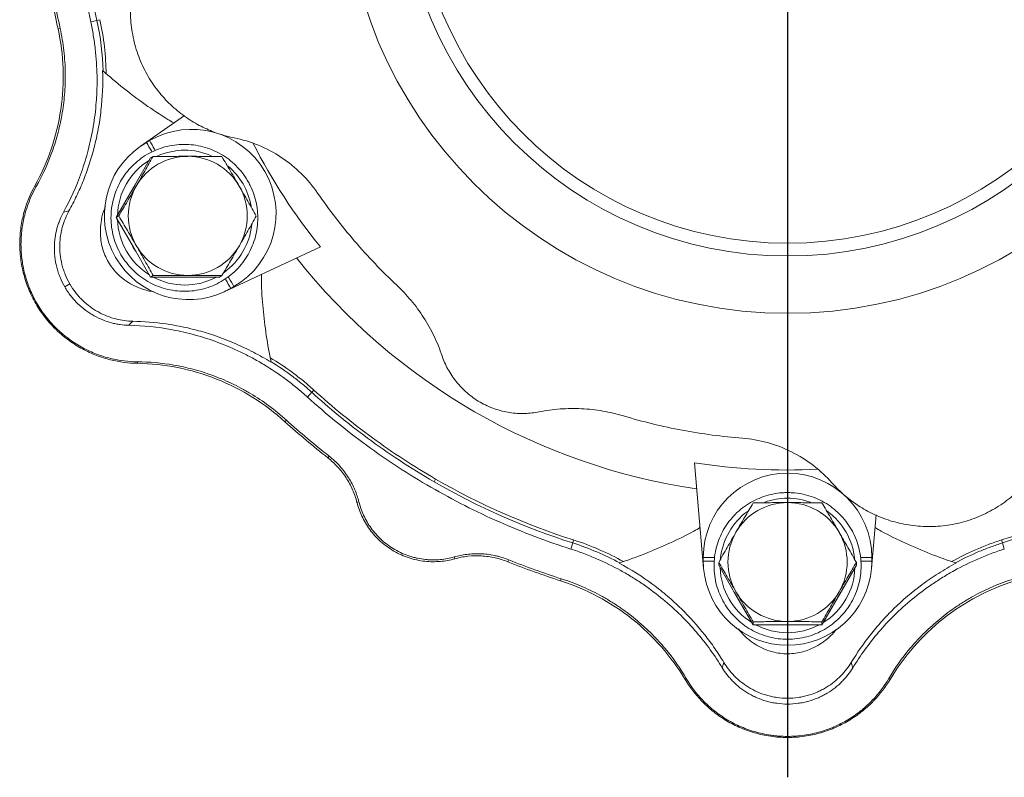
# Model space of a CAD drawing. Header units: millimetres. Extents: x -17 to 832, y -174 to 742.
# Tile 8 of 11: x 436 to 684, y 289 to 480. Entities that reach past the tile are written whole.
import ezdxf

# ---------------------------------------------------------------- set-up
doc = ezdxf.new("R2010")
doc.units = ezdxf.units.MM
doc.layers.add('FORMAT', color=7, linetype='Continuous')

# ---------------------------------------------------------------- blocks, each defined once
blk = doc.blocks.new('SW_CENTERMARKSYMBOL_0')
at = {"layer": 'FORMAT', "color": 0}
blk.add_line((0, -5), (0, -228.42), dxfattribs=at)

msp = doc.modelspace()

# ---------------------------------------------------------------- linework, layer by layer
at = {"color": 8, "linetype": 'Continuous', "lineweight": 0}
for p, q in [((453.67, 479.55), (455.23, 479.9)), ((456, 480.06), (455.23, 479.9)), ((445.46, 477.76), (445.99, 477.88)), ((439.63, 438.26), (439.96, 438.08)), ((448.42, 413.55), (447.14, 412.81)), ((465.42, 393.58), (465.43, 393.97)), ((509.81, 386.86), (509.28, 386.28)), ((508.2, 385.1), (509.28, 386.28)), ((502.55, 378.88), (502.91, 379.28)), ((513.32, 369.8), (513.65, 370.22)), ((540.46, 364.46), (540.07, 363.79)), ((520.66, 358.57), (521.15, 358.69)), ((574.46, 346.84), (574.95, 348.37)), ((575.18, 349.12), (574.95, 348.37)), ((682.8, 349.12), (683.04, 348.37)), ((683.53, 346.84), (683.04, 348.37)), ((545.26, 344.37), (545.12, 344.85)), ((610.62, 344.73), (607.79, 344.73)), ((647.37, 344.73), (650.19, 344.73)), ((558.65, 343.62), (558.86, 344.12)), ((610.51, 343.81), (607.79, 343.81)), ((647.49, 343.81), (650.19, 343.81)), ((571.91, 338.84), (572.07, 339.35)), ((603.2, 314.04), (603.53, 314.24)), ((654.79, 314.04), (654.46, 314.24)), ((628.99, 309.29), (628.99, 307.82))]:
    msp.add_line(p, q, dxfattribs=at)
at = {"color": 7, "linetype": 'Continuous', "lineweight": 15}
for p, q in [((477.25, 455.95), (466.15, 448.17)), ((467.71, 449.17), (468.5, 449.63)), ((464.41, 437.79), (468.73, 445.28)), ((468.73, 445.28), (469.35, 445.64)), ((460.1, 430.3), (464.41, 437.79)), ((446.81, 431.58), (448.21, 431.96)), ((460.1, 430.3), (460.73, 430.66)), ((464.43, 422.8), (460.1, 430.3)), ((468.76, 415.3), (464.43, 422.8)), ((487.27, 411.59), (511.46, 422.88)), ((468.76, 415.3), (469.39, 415.66)), ((477.41, 415.29), (468.76, 415.3)), ((486.05, 415.28), (477.41, 415.29)), ((486.05, 415.28), (486.68, 415.64)), ((489.7, 412.91), (488.91, 412.45)), ((463.23, 403.15), (464.25, 404.17)), ((605.55, 368.56), (607.87, 341.96)), ((650.11, 341.96), (651.3, 355.47)), ((607.79, 343.81), (607.79, 344.73)), ((650.19, 344.73), (650.19, 343.81)), ((611.67, 342.75), (611.67, 343.47)), ((616, 335.27), (611.67, 342.75)), ((646.31, 342.75), (641.98, 335.27)), ((646.31, 342.75), (646.31, 343.47)), ((620.33, 327.79), (616, 335.27)), ((641.98, 335.27), (637.65, 327.79)), ((620.33, 327.79), (620.33, 328.51)), ((628.99, 327.79), (620.33, 327.79)), ((637.65, 327.79), (628.99, 327.79)), ((637.65, 327.79), (637.65, 328.51)), ((612.58, 316.92), (612.95, 318.31)), ((645.41, 316.92), (645.04, 318.31))]:
    msp.add_line(p, q, dxfattribs=at)
at = {"color": 8, "linetype": 'Continuous', "lineweight": 0, "flags": 128}
for points in [[(469.06, 446.82), (468.95, 447.02), (468.63, 447.56), (468.32, 448.1), (468.01, 448.64), (467.71, 449.17)], [(469.92, 447.18), (469.74, 447.48), (469.43, 448.02), (469.12, 448.56), (468.81, 449.1), (468.5, 449.63)], [(487.55, 414.79), (487.66, 414.6), (487.98, 414.05), (488.29, 413.51), (488.6, 412.98), (488.91, 412.45)], [(488.29, 415.36), (488.46, 415.06), (488.77, 414.51), (489.09, 413.97), (489.4, 413.44), (489.7, 412.91)]]:
    msp.add_lwpolyline(points, dxfattribs=at)
at = {"color": 7, "linetype": 'Continuous', "lineweight": 15, "flags": 128}
for points in [[(463.93, 436.95), (464, 437.09), (464.85, 438.54)], [(478.27, 415.29), (476.59, 415.28), (476.44, 415.29)], [(616.49, 334.43), (616.4, 334.56), (615.57, 336.02)], [(642.42, 336.02), (641.58, 334.56), (641.5, 334.43)]]:
    msp.add_lwpolyline(points, dxfattribs=at)
at = {"color": 7, "linetype": 'Continuous', "lineweight": 15}
for radius in [111.65, 97.22, 94]:
    msp.add_circle((628.99, 517.81), radius, dxfattribs=at)
for centre, radius, start, end in [((479.1, 431.27), 21.2, 300, 120), ((478.31, 430.81), 21.2, 120, 125), ((628.99, 517.81), 151.08, 207.13, 218.9278), ((478.31, 430.81), 21.2, 125, 295), ((478.06, 430.74), 14.93, 89.9316, 150.0684), ((478.06, 430.67), 15.01, 29.9737, 89.9054), ((478.13, 430.71), 15.01, 150.0946, 210.0263), ((478.06, 430.66), 15.01, 330.0947, 30.0262), ((477.41, 430.29), 15.05, 205.0655, 214.9347), ((478.14, 430.7), 15.01, 209.9737, 269.9054), ((478.13, 430.63), 14.93, 269.9317, 330.0683), ((628.99, 517.81), 157.5, 218.3494, 261.6506), ((478.31, 430.81), 21.2, 295, 300), ((628.99, 517.81), 151.08, 261.0722, 272.8616), ((628.99, 517.81), 177.07, 240, 252.3078), ((628.99, 344.73), 21.2, 0, 180), ((628.99, 517.81), 177.07, 287.6922, 300), ((628.99, 343.52), 15.01, 89.9737, 149.9054), ((629, 343.52), 15.01, 30.0946, 90.0263), ((628.93, 343.56), 14.93, 149.9316, 210.0684), ((629.06, 343.56), 14.93, 329.9316, 30.0684), ((628.99, 343.81), 21.2, 180, 185), ((628.99, 343.81), 21.2, 185, 355), ((628.99, 343.81), 21.2, 355, 0), ((628.99, 343.61), 15.01, 210.0946, 270.0263), ((629, 343.61), 15.01, 269.9737, 329.9054), ((628.99, 342.78), 15.05, 265.0656, 274.9344)]:
    msp.add_arc(centre, radius, start, end, dxfattribs=at)
at = {"color": 8, "linetype": 'Continuous', "lineweight": 0}
for centre, radius, start, end in [((477.31, 430.29), 16.92, 66.4461, 113.8446), ((477.32, 430.3), 16.92, 121.9731, 178.148), ((477.27, 430.21), 17, 29.9985, 49.6178), ((477.27, 430.21), 17, 10.0152, 30.0012), ((477.41, 430.29), 17, 181.8109, 238.189), ((477.36, 430.2), 16.91, 305.7262, 353.9749), ((477.37, 430.21), 16.92, 241.852, 298.0269), ((628.99, 342.62), 17, 89.9985, 109.618), ((628.99, 342.62), 17, 70.0146, 90.0016), ((628.94, 342.68), 16.92, 126.446, 173.8447), ((629.05, 342.69), 16.91, 5.7266, 53.9745), ((628.94, 342.7), 16.92, 181.9732, 238.1479), ((629.04, 342.7), 16.92, 301.8521, 358.0268), ((628.99, 342.77), 17, 241.8111, 298.1889)]:
    msp.add_arc(centre, radius, start, end, dxfattribs=at)
at = {"color": 7, "linetype": 'Continuous', "lineweight": 15}
for points, knots in [([(453.67, 479.55), (452.31, 485.78), (451.27, 492.12), (449.89, 504.91), (449.54, 511.36), (449.54, 524.26), (449.89, 530.71), (451.27, 543.49), (452.31, 549.83), (453.67, 556.06)], [0, 0, 0, 0, 0.25, 0.25, 0.5, 0.5, 0.75, 0.75, 1, 1, 1, 1]), ([(474.68, 506.63), (473.77, 505.83), (472.87, 504.95), (471.14, 503.01), (470.3, 501.96), (468.72, 499.69), (467.98, 498.47), (466.64, 495.88), (466.04, 494.5), (465.02, 491.61), (464.6, 490.09), (463.99, 486.96), (463.79, 485.35), (463.64, 482.07), (463.69, 480.41), (464.05, 477.09), (464.36, 475.43), (465.23, 472.19), (465.79, 470.6), (467.14, 467.54), (467.93, 466.08), (469.69, 463.31), (470.67, 462.01), (472.77, 459.61), (473.89, 458.51), (476.22, 456.52), (477.43, 455.62), (479.88, 454.04), (481.13, 453.36), (483.64, 452.18), (484.89, 451.69), (487.36, 450.88), (488.57, 450.57), (489.76, 450.32)], [0, 0, 0, 0, 0.0625, 0.0625, 0.125, 0.125, 0.1875, 0.1875, 0.25, 0.25, 0.3125, 0.3125, 0.375, 0.375, 0.4375, 0.4375, 0.5, 0.5, 0.5625, 0.5625, 0.625, 0.625, 0.6875, 0.6875, 0.75, 0.75, 0.8125, 0.8125, 0.875, 0.875, 0.9375, 0.9375, 1, 1, 1, 1]), ([(446.81, 431.58), (448.55, 434.73), (450.07, 438.09), (451.99, 443.51), (452.56, 445.36), (453.55, 449.17), (453.97, 451.13), (454.65, 455.16), (454.91, 457.23), (455.11, 459.91), (455.15, 460.45), (455.21, 461.54), (455.23, 462.09), (455.28, 463.74), (455.28, 464.85), (455.22, 468.18), (455.07, 470.43), (454.68, 473.84), (454.52, 474.98), (454.14, 477.27), (453.92, 478.42), (453.67, 479.55)], [0, 0, 0, 0, 0.25, 0.25, 0.375, 0.375, 0.5, 0.5, 0.625, 0.625, 0.65625, 0.65625, 0.6875, 0.6875, 0.75, 0.75, 0.875, 0.875, 0.9375, 0.9375, 1, 1, 1, 1]), ([(456, 480.06), (456.49, 477.79), (456.87, 475.51), (457.39, 470.94), (457.52, 468.7), (457.55, 466.48)], [0, 0, 0, 0, 0.5, 0.5, 1, 1, 1, 1]), ([(445.46, 477.76), (446.17, 474.51), (446.6, 471.15), (446.84, 464.33), (446.65, 460.88), (445.65, 454.08), (444.83, 450.72), (442.63, 444.27), (441.25, 441.17), (439.63, 438.26)], [0, 0, 0, 0, 0.25, 0.25, 0.5, 0.5, 0.75, 0.75, 1, 1, 1, 1]), ([(445.99, 477.88), (446.4, 475.99), (446.71, 474.12), (447.13, 470.4), (447.25, 468.54), (447.29, 465.78), (447.28, 464.86), (447.22, 463.03), (447.17, 462.12), (446.95, 459.45), (446.72, 457.72), (446.27, 455.19), (446.1, 454.36), (445.73, 452.71), (445.53, 451.9), (444.88, 449.49), (444.38, 447.95), (442.74, 443.47), (441.44, 440.69), (439.96, 438.08)], [0, 0, 0, 0, 0.125, 0.125, 0.25, 0.25, 0.3125, 0.3125, 0.375, 0.375, 0.5, 0.5, 0.5625, 0.5625, 0.625, 0.625, 0.75, 0.75, 1, 1, 1, 1]), ([(456.67, 467.26), (456.78, 463.83), (456.64, 460.5), (456.17, 456.44), (456.07, 455.64), (455.83, 454.06), (455.7, 453.28), (455.27, 450.97), (454.94, 449.47), (453.81, 445.07), (452.89, 442.27), (451.29, 438.25), (450.71, 436.95), (449.51, 434.4), (448.87, 433.16), (448.21, 431.96)], [0, 0, 0, 0, 0.25, 0.25, 0.3125, 0.3125, 0.375, 0.375, 0.5, 0.5, 0.75, 0.75, 0.875, 0.875, 1, 1, 1, 1]), ([(456.67, 467.26), (458.41, 465.76), (461.88, 462.76), (467.38, 458.7), (471.62, 455.8), (474.08, 454.38), (474.59, 454.09)], [0, 0, 0, 0, 0.3054062, 0.6108173, 0.9195399, 1, 1, 1, 1]), ([(493.23, 439.43), (493, 439.8), (492.36, 440.87), (491.09, 442.49), (489.37, 444.2), (487.43, 445.66), (485.33, 446.86), (483.09, 447.78), (480.75, 448.4), (478.35, 448.7), (475.92, 448.69), (473.53, 448.37), (471.19, 447.73), (468.96, 446.8), (466.87, 445.58), (464.96, 444.09), (463.26, 442.38), (461.8, 440.45), (460.6, 438.35), (459.68, 436.11), (459.07, 433.76), (458.76, 431.36), (458.77, 428.94), (459.1, 426.54), (459.73, 424.2), (460.67, 421.96), (461.89, 419.86), (463.37, 417.95), (465.09, 416.23), (467.01, 414.76), (469.11, 413.55), (471.35, 412.63), (473.69, 412.01), (476.09, 411.69), (478.51, 411.69), (480.91, 412.01), (483.25, 412.64), (485.48, 413.57), (487.57, 414.78), (489.49, 416.26), (491.2, 417.97), (492.67, 419.9), (493.87, 421.99), (494.8, 424.23), (495.42, 426.57), (495.73, 428.97), (495.73, 431.4), (495.41, 433.8), (494.78, 436.14), (494.01, 438.01), (493.43, 439.07), (493.23, 439.43)], [0, 0, 0, 0, 0.011405, 0.032209, 0.053025, 0.073839, 0.094654, 0.115468, 0.136281, 0.157094, 0.177906, 0.198717, 0.219527, 0.240337, 0.261146, 0.281955, 0.302764, 0.323574, 0.344383, 0.365193, 0.386004, 0.406815, 0.427628, 0.448441, 0.469254, 0.490069, 0.510884, 0.531699, 0.552514, 0.573329, 0.594143, 0.614957, 0.635771, 0.656583, 0.677395, 0.698206, 0.719016, 0.739826, 0.760636, 0.781445, 0.802254, 0.823063, 0.843873, 0.864683, 0.885493, 0.906305, 0.927117, 0.94793, 0.968744, 0.989558, 1, 1, 1, 1]), ([(510.76, 436.44), (509.57, 438.17), (508.19, 439.82), (505.12, 442.84), (503.43, 444.22), (499.79, 446.62), (497.86, 447.65), (493.87, 449.29), (491.82, 449.91), (489.76, 450.32)], [0, 0, 0, 0, 0.25, 0.25, 0.5, 0.5, 0.75, 0.75, 1, 1, 1, 1]), ([(469.35, 445.64), (468.67, 444.43), (467.98, 443.21), (466.57, 440.73), (465.86, 439.47), (465.12, 438.2)], [0, 0, 0, 0, 0.5, 0.5, 1, 1, 1, 1]), ([(478.08, 445.68), (477.35, 445.68), (476.61, 445.68), (475.14, 445.67), (474.41, 445.67), (472.23, 445.66), (470.79, 445.65), (469.35, 445.64)], [0, 0, 0, 0, 0.25, 0.25, 0.5, 0.5, 1, 1, 1, 1]), ([(486.64, 445.62), (485.25, 445.64), (483.85, 445.65), (481, 445.67), (479.55, 445.68), (478.08, 445.68)], [0, 0, 0, 0, 0.5, 0.5, 1, 1, 1, 1]), ([(486.64, 445.62), (487.37, 444.41), (488.11, 443.18), (489.59, 440.69), (490.32, 439.44), (491.05, 438.17)], [0, 0, 0, 0, 0.5, 0.5, 1, 1, 1, 1]), ([(465.42, 393.58), (463.28, 393.62), (460.99, 393.88), (457.49, 394.75), (456.31, 395.12), (453.96, 396.02), (452.78, 396.56), (450.46, 397.81), (449.33, 398.52), (447.13, 400.12), (446.07, 401), (444.06, 402.93), (443.11, 403.98), (441.37, 406.2), (440.57, 407.38), (439.15, 409.84), (438.53, 411.12), (437.47, 413.74), (437.04, 415.09), (436.38, 417.79), (436.14, 419.15), (435.86, 421.85), (435.81, 423.2), (435.88, 425.82), (436.01, 427.11), (436.4, 429.6), (436.68, 430.81), (437.67, 434.28), (438.58, 436.39), (439.63, 438.26)], [0, 0, 0, 0, 0.125, 0.125, 0.1875, 0.1875, 0.25, 0.25, 0.3125, 0.3125, 0.375, 0.375, 0.4375, 0.4375, 0.5, 0.5, 0.5625, 0.5625, 0.625, 0.625, 0.6875, 0.6875, 0.75, 0.75, 0.8125, 0.8125, 0.875, 0.875, 1, 1, 1, 1]), ([(439.96, 438.08), (438.87, 436.13), (437.97, 434.04), (437.14, 431.2), (436.99, 430.62), (436.73, 429.44), (436.61, 428.84), (436.31, 427), (436.19, 425.75), (436.11, 423.19), (436.15, 421.89), (436.35, 419.89), (436.44, 419.21), (436.67, 417.88), (436.81, 417.21), (437.29, 415.22), (437.71, 413.91), (438.36, 412.28), (438.49, 411.95), (438.78, 411.31), (438.93, 410.98), (439.39, 410.02), (439.72, 409.39), (440.78, 407.56), (441.57, 406.39), (442.87, 404.73), (443.33, 404.18), (444.27, 403.15), (444.76, 402.65), (446.25, 401.22), (447.29, 400.36), (448.92, 399.18), (449.48, 398.8), (450.59, 398.11), (451.15, 397.78), (452.85, 396.87), (454, 396.35), (455.74, 395.68), (456.33, 395.48), (457.48, 395.12), (458.06, 394.96), (460.93, 394.26), (463.2, 393.99), (465.43, 393.97)], [0, 0, 0, 0, 0.125, 0.125, 0.15625, 0.15625, 0.1875, 0.1875, 0.25, 0.25, 0.3125, 0.3125, 0.34375, 0.34375, 0.375, 0.375, 0.4375, 0.4375, 0.453125, 0.453125, 0.46875, 0.46875, 0.5, 0.5, 0.5625, 0.5625, 0.59375, 0.59375, 0.625, 0.625, 0.6875, 0.6875, 0.71875, 0.71875, 0.75, 0.75, 0.8125, 0.8125, 0.84375, 0.84375, 0.875, 0.875, 1, 1, 1, 1]), ([(465.12, 438.2), (464.76, 437.56), (464.39, 436.92), (463.65, 435.65), (463.28, 435.02), (462.19, 433.14), (461.45, 431.89), (460.73, 430.66)], [0, 0, 0, 0, 0.25, 0.25, 0.5, 0.5, 1, 1, 1, 1]), ([(491.05, 438.17), (491.42, 437.53), (491.79, 436.89), (492.52, 435.61), (492.88, 434.98), (493.94, 433.09), (494.63, 431.85), (495.3, 430.62)], [0, 0, 0, 0, 0.25, 0.25, 0.5, 0.5, 1, 1, 1, 1]), ([(510.76, 436.44), (513.64, 432.25), (516.75, 428.21), (523.39, 420.47), (526.92, 416.78), (530.62, 413.3)], [0, 0, 0, 0, 0.5, 0.5, 1, 1, 1, 1]), ([(447.14, 412.81), (446.68, 413.6), (446.29, 414.42), (445.78, 415.66), (445.63, 416.08), (445.35, 416.93), (445.23, 417.36), (444.9, 418.65), (444.75, 419.5), (444.61, 420.77), (444.57, 421.19), (444.53, 422.03), (444.53, 422.45), (444.55, 423.68), (444.62, 424.47), (444.84, 426.02), (444.99, 426.78), (445.29, 427.87), (445.4, 428.24), (445.64, 428.94), (445.76, 429.29), (446.17, 430.31), (446.48, 430.96), (446.81, 431.58)], [0, 0, 0, 0, 0.125, 0.125, 0.1875, 0.1875, 0.25, 0.25, 0.375, 0.375, 0.4375, 0.4375, 0.5, 0.5, 0.625, 0.625, 0.75, 0.75, 0.8125, 0.8125, 0.875, 0.875, 1, 1, 1, 1]), ([(448.21, 431.96), (447.54, 430.74), (446.99, 429.42), (446.49, 427.64), (446.4, 427.28), (446.24, 426.54), (446.17, 426.16), (445.99, 425.01), (445.92, 424.23), (445.88, 422.63), (445.91, 421.82), (446.09, 420.14), (446.23, 419.3), (446.54, 418.05), (446.66, 417.63), (446.93, 416.8), (447.08, 416.38), (447.58, 415.14), (447.97, 414.33), (448.42, 413.55)], [0, 0, 0, 0, 0.25, 0.25, 0.3125, 0.3125, 0.375, 0.375, 0.5, 0.5, 0.625, 0.625, 0.75, 0.75, 0.8125, 0.8125, 0.875, 0.875, 1, 1, 1, 1]), ([(457.38, 433.01), (457.2, 432.6), (456.69, 431.37), (456.25, 429.28), (456.05, 426.85), (456.18, 424.7), (456.59, 422.67), (457.22, 420.81), (458.11, 419.03), (459.54, 416.92), (461.46, 415.03), (463.71, 413.53), (466.07, 412.42), (468.06, 411.77), (469.31, 411.63), (469.57, 411.61)], [0, 0, 0, 0, 0.053742, 0.159235, 0.238546, 0.317743, 0.380743, 0.44369, 0.506958, 0.570229, 0.686471, 0.767485, 0.848625, 0.968228, 1, 1, 1, 1]), ([(460.73, 430.66), (461.46, 429.45), (462.2, 428.21), (463.67, 425.73), (464.41, 424.47), (465.14, 423.2)], [0, 0, 0, 0, 0.5, 0.5, 1, 1, 1, 1]), ([(491.07, 423.18), (491.44, 423.81), (491.8, 424.45), (492.52, 425.71), (492.88, 426.33), (493.94, 428.19), (494.62, 429.41), (495.3, 430.62)], [0, 0, 0, 0, 0.25, 0.25, 0.5, 0.5, 1, 1, 1, 1]), ([(465.14, 423.2), (465.5, 422.57), (465.87, 421.93), (466.6, 420.65), (466.96, 420.01), (468.02, 418.12), (468.71, 416.88), (469.39, 415.66)], [0, 0, 0, 0, 0.25, 0.25, 0.5, 0.5, 1, 1, 1, 1]), ([(486.68, 415.64), (487.41, 416.88), (488.14, 418.13), (489.6, 420.64), (490.34, 421.9), (491.07, 423.18)], [0, 0, 0, 0, 0.5, 0.5, 1, 1, 1, 1]), ([(469.39, 415.66), (470.83, 415.67), (472.27, 415.68), (475.18, 415.69), (476.64, 415.7), (478.11, 415.7)], [0, 0, 0, 0, 0.5, 0.5, 1, 1, 1, 1]), ([(478.11, 415.7), (478.85, 415.69), (479.58, 415.69), (481.03, 415.69), (481.75, 415.68), (483.89, 415.67), (485.29, 415.65), (486.68, 415.64)], [0, 0, 0, 0, 0.25, 0.25, 0.5, 0.5, 1, 1, 1, 1]), ([(499.06, 393.85), (498.63, 396.1), (497.76, 400.61), (497, 407.4), (496.61, 412.52), (496.61, 415.36), (496.61, 415.95)], [0, 0, 0, 0, 0.305406, 0.610817, 0.91954, 1, 1, 1, 1]), ([(447.14, 412.81), (447.59, 412.02), (448.1, 411.27), (448.93, 410.21), (449.22, 409.87), (449.81, 409.2), (450.12, 408.88), (451.07, 407.96), (451.74, 407.4), (452.76, 406.64), (453.11, 406.4), (453.82, 405.95), (454.18, 405.73), (455.25, 405.14), (455.98, 404.8), (457.43, 404.21), (458.16, 403.97), (459.26, 403.68), (459.63, 403.59), (460.36, 403.45), (460.72, 403.38), (461.8, 403.23), (462.52, 403.17), (463.23, 403.15)], [0, 0, 0, 0, 0.125, 0.125, 0.1875, 0.1875, 0.25, 0.25, 0.375, 0.375, 0.4375, 0.4375, 0.5, 0.5, 0.625, 0.625, 0.75, 0.75, 0.8125, 0.8125, 0.875, 0.875, 1, 1, 1, 1]), ([(448.42, 413.55), (448.87, 412.77), (449.37, 412.04), (450.18, 411), (450.46, 410.66), (451.05, 410.01), (451.36, 409.69), (452.3, 408.79), (452.95, 408.25), (453.96, 407.51), (454.31, 407.27), (455, 406.83), (455.36, 406.63), (456.42, 406.05), (457.13, 405.72), (458.56, 405.16), (459.27, 404.93), (460.72, 404.56), (461.43, 404.42), (462.85, 404.23), (463.56, 404.18), (464.25, 404.17)], [0, 0, 0, 0, 0.125, 0.125, 0.1875, 0.1875, 0.25, 0.25, 0.375, 0.375, 0.4375, 0.4375, 0.5, 0.5, 0.625, 0.625, 0.75, 0.75, 0.875, 0.875, 1, 1, 1, 1]), ([(542.08, 395.46), (541.51, 397.13), (540.84, 398.79), (539.29, 402.01), (538.41, 403.58), (536.47, 406.59), (535.41, 408.04), (533.13, 410.79), (531.9, 412.09), (530.62, 413.3)], [0, 0, 0, 0, 0.25, 0.25, 0.5, 0.5, 0.75, 0.75, 1, 1, 1, 1]), ([(464.25, 404.17), (467.01, 404.11), (469.81, 403.89), (473.38, 403.38), (474.1, 403.26), (475.54, 403), (476.26, 402.86), (478.44, 402.41), (479.89, 402.05), (484.26, 400.82), (487.19, 399.8), (491.63, 397.87), (493.11, 397.17), (496.1, 395.6), (497.59, 394.76), (499.06, 393.85)], [0, 0, 0, 0, 0.25, 0.25, 0.3125, 0.3125, 0.375, 0.375, 0.5, 0.5, 0.75, 0.75, 0.875, 0.875, 1, 1, 1, 1]), ([(463.23, 403.15), (466.83, 403.07), (470.49, 402.71), (476.14, 401.66), (478.04, 401.23), (481.83, 400.18), (483.74, 399.57), (487.56, 398.14), (489.49, 397.33), (491.91, 396.17), (492.39, 395.93), (493.37, 395.44), (493.86, 395.18), (495.31, 394.4), (496.27, 393.85), (499.13, 392.13), (501.01, 390.88), (503.76, 388.83), (504.66, 388.12), (506.46, 386.64), (507.34, 385.88), (508.2, 385.1)], [0, 0, 0, 0, 0.25, 0.25, 0.375, 0.375, 0.5, 0.5, 0.625, 0.625, 0.65625, 0.65625, 0.6875, 0.6875, 0.75, 0.75, 0.875, 0.875, 0.9375, 0.9375, 1, 1, 1, 1]), ([(502.91, 379.28), (501.49, 380.58), (500.02, 381.78), (497, 384.01), (495.46, 385.04), (493.08, 386.46), (492.28, 386.91), (490.66, 387.78), (489.86, 388.18), (487.43, 389.33), (485.82, 389.99), (483.4, 390.87), (482.6, 391.14), (480.99, 391.65), (480.18, 391.88), (477.77, 392.52), (476.19, 392.86), (471.49, 393.68), (468.43, 393.94), (465.43, 393.97)], [0, 0, 0, 0, 0.125, 0.125, 0.25, 0.25, 0.3125, 0.3125, 0.375, 0.375, 0.5, 0.5, 0.5625, 0.5625, 0.625, 0.625, 0.75, 0.75, 1, 1, 1, 1]), ([(498.82, 394.99), (500.72, 393.87), (502.59, 392.63), (505.37, 390.58), (506.28, 389.87), (508.07, 388.4), (508.95, 387.64), (509.81, 386.86)], [0, 0, 0, 0, 0.5, 0.5, 0.75, 0.75, 1, 1, 1, 1]), ([(509.28, 386.28), (508.52, 386.97), (506.98, 388.32), (503.61, 391), (500.93, 392.84), (499.02, 394.01)], [0.765728, 0.765728, 0.765728, 0.765728, 0.820728, 0.875728, 1, 1, 1, 1]), ([(566.5, 381.36), (565.35, 381.13), (564.14, 380.99), (561.65, 380.92), (560.38, 381), (557.82, 381.39), (556.53, 381.7), (554.02, 382.58), (552.79, 383.14), (550.47, 384.48), (549.37, 385.26), (547.36, 387), (546.44, 387.95), (544.82, 389.98), (544.12, 391.05), (542.93, 393.23), (542.45, 394.35), (542.08, 395.46)], [0, 0, 0, 0, 0.125, 0.125, 0.25, 0.25, 0.375, 0.375, 0.5, 0.5, 0.625, 0.625, 0.75, 0.75, 0.875, 0.875, 1, 1, 1, 1]), ([(502.55, 378.88), (500.09, 381.12), (497.39, 383.18), (491.61, 386.8), (488.53, 388.36), (482.13, 390.89), (478.82, 391.86), (472.13, 393.18), (468.75, 393.53), (465.42, 393.58)], [0, 0, 0, 0, 0.25, 0.25, 0.5, 0.5, 0.75, 0.75, 1, 1, 1, 1]), ([(540.46, 364.46), (534.97, 367.64), (529.65, 371.1), (519.41, 378.58), (514.5, 382.59), (509.81, 386.86)], [0, 0, 0, 0, 0.5, 0.5, 1, 1, 1, 1]), ([(574.46, 346.84), (568.38, 348.78), (562.38, 351.05), (550.61, 356.25), (544.85, 359.17), (533.68, 365.62), (528.27, 369.15), (517.89, 376.74), (512.92, 380.8), (508.2, 385.1)], [0, 0, 0, 0, 0.25, 0.25, 0.5, 0.5, 0.75, 0.75, 1, 1, 1, 1]), ([(509.28, 386.28), (513.55, 382.4), (518.21, 378.53), (528.44, 370.98), (534.01, 367.29), (540.07, 363.79)], [0, 0, 0, 0, 0.5, 0.5, 1, 1, 1, 1]), ([(566.5, 381.36), (568.23, 381.71), (570, 381.95), (573.56, 382.22), (575.36, 382.24), (578.94, 382.07), (580.73, 381.88), (584.25, 381.27), (585.98, 380.86), (587.68, 380.36)], [0, 0, 0, 0, 0.25, 0.25, 0.5, 0.5, 0.75, 0.75, 1, 1, 1, 1]), ([(617.65, 374.73), (612.58, 375.13), (607.52, 375.8), (597.5, 377.68), (592.54, 378.89), (587.68, 380.36)], [0, 0, 0, 0, 0.5, 0.5, 1, 1, 1, 1]), ([(640.17, 363.49), (640.97, 362.58), (641.85, 361.68), (643.79, 359.95), (644.84, 359.11), (647.11, 357.53), (648.33, 356.79), (650.92, 355.45), (652.3, 354.85), (655.19, 353.83), (656.71, 353.42), (659.84, 352.8), (661.45, 352.6), (664.73, 352.45), (666.39, 352.5), (669.71, 352.86), (671.37, 353.17), (674.62, 354.04), (676.2, 354.6), (679.26, 355.95), (680.72, 356.74), (683.49, 358.51), (684.79, 359.49), (687.19, 361.58), (688.29, 362.7), (690.29, 365.03), (691.18, 366.24), (692.76, 368.7), (693.44, 369.95), (694.62, 372.45), (695.11, 373.7), (695.92, 376.17), (696.24, 377.39), (696.48, 378.58)], [0, 0, 0, 0, 0.0625, 0.0625, 0.125, 0.125, 0.1875, 0.1875, 0.25, 0.25, 0.3125, 0.3125, 0.375, 0.375, 0.4375, 0.4375, 0.5, 0.5, 0.5625, 0.5625, 0.625, 0.625, 0.6875, 0.6875, 0.75, 0.75, 0.8125, 0.8125, 0.875, 0.875, 0.9375, 0.9375, 1, 1, 1, 1]), ([(617.65, 374.73), (619.74, 374.56), (621.85, 374.2), (626.01, 373.05), (628.05, 372.27), (631.95, 370.32), (633.8, 369.16), (637.21, 366.53), (638.78, 365.06), (640.17, 363.49)], [0, 0, 0, 0, 0.25, 0.25, 0.5, 0.5, 0.75, 0.75, 1, 1, 1, 1]), ([(520.66, 358.57), (520.39, 359.65), (520.02, 360.73), (519.1, 362.82), (518.55, 363.83), (517.29, 365.75), (516.58, 366.66), (515.03, 368.34), (514.2, 369.11), (513.32, 369.8)], [0, 0, 0, 0, 0.25, 0.25, 0.5, 0.5, 0.75, 0.75, 1, 1, 1, 1]), ([(521.15, 358.69), (520.89, 359.71), (520.56, 360.73), (519.92, 362.25), (519.68, 362.76), (519.15, 363.77), (518.86, 364.28), (517.93, 365.77), (517.21, 366.74), (516.18, 367.89), (515.97, 368.12), (515.53, 368.56), (515.31, 368.78), (514.62, 369.42), (514.15, 369.83), (513.65, 370.22)], [0, 0, 0, 0, 0.25, 0.25, 0.375, 0.375, 0.5, 0.5, 0.75, 0.75, 0.8125, 0.8125, 0.875, 0.875, 1, 1, 1, 1]), ([(683.04, 348.37), (688.54, 350.12), (694.22, 352.23), (705.88, 357.31), (711.86, 360.29), (717.92, 363.79)], [0, 0, 0, 0, 0.5, 0.5, 1, 1, 1, 1]), ([(628.99, 361.04), (628.55, 361.04), (627.31, 361.01), (625.27, 360.72), (622.93, 360.08), (620.69, 359.14), (618.6, 357.92), (616.69, 356.44), (614.98, 354.72), (613.51, 352.79), (612.31, 350.69), (611.4, 348.45), (610.78, 346.11), (610.48, 343.71), (610.49, 341.29), (610.81, 338.89), (611.45, 336.56), (612.39, 334.33), (613.61, 332.24), (615.09, 330.33), (616.81, 328.62), (618.74, 327.16), (620.85, 325.96), (623.09, 325.04), (625.43, 324.42), (627.84, 324.11), (630.26, 324.12), (632.66, 324.44), (635, 325.07), (637.24, 326), (639.34, 327.22), (641.26, 328.7), (642.97, 330.41), (644.44, 332.33), (645.65, 334.43), (646.57, 336.67), (647.2, 339), (647.51, 341.4), (647.51, 343.82), (647.19, 346.22), (646.56, 348.56), (645.63, 350.79), (644.41, 352.88), (642.93, 354.8), (641.22, 356.51), (639.3, 357.98), (637.2, 359.19), (634.96, 360.12), (632.61, 360.74), (630.61, 361.01), (629.4, 361.04), (628.99, 361.04)], [0, 0, 0, 0, 0.011405, 0.032209, 0.053025, 0.073839, 0.094654, 0.115468, 0.136281, 0.157094, 0.177906, 0.198717, 0.219527, 0.240337, 0.261146, 0.281955, 0.302764, 0.323574, 0.344383, 0.365193, 0.386004, 0.406815, 0.427628, 0.448441, 0.469254, 0.490069, 0.510884, 0.531699, 0.552514, 0.573329, 0.594143, 0.614957, 0.635771, 0.656583, 0.677395, 0.698206, 0.719016, 0.739826, 0.760636, 0.781445, 0.802254, 0.823063, 0.843873, 0.864683, 0.885493, 0.906305, 0.927117, 0.94793, 0.968744, 0.989558, 1, 1, 1, 1]), ([(520.66, 358.57), (520.96, 357.43), (521.37, 356.26), (522.44, 353.97), (523.1, 352.84), (524.68, 350.69), (525.59, 349.67), (527.64, 347.83), (528.77, 347), (531.18, 345.61), (532.46, 345.04), (535.08, 344.19), (536.42, 343.91), (539.07, 343.62), (540.38, 343.61), (542.91, 343.83), (544.12, 344.05), (545.26, 344.37)], [0, 0, 0, 0, 0.125, 0.125, 0.25, 0.25, 0.375, 0.375, 0.5, 0.5, 0.625, 0.625, 0.75, 0.75, 0.875, 0.875, 1, 1, 1, 1]), ([(545.12, 344.85), (544.01, 344.53), (542.85, 344.31), (541.04, 344.14), (540.42, 344.11), (539.47, 344.11), (539.15, 344.12), (538.51, 344.16), (538.19, 344.18), (537.23, 344.28), (536.58, 344.38), (535.61, 344.58), (535.28, 344.66), (534.63, 344.83), (534.3, 344.92), (532.67, 345.44), (531.42, 345.99), (529.63, 347.03), (529.04, 347.41), (527.93, 348.22), (527.4, 348.65), (526.65, 349.33), (526.4, 349.57), (525.93, 350.05), (525.69, 350.29), (525.02, 351.04), (524.61, 351.55), (523.85, 352.6), (523.51, 353.14), (522.87, 354.23), (522.58, 354.79), (521.82, 356.45), (521.43, 357.57), (521.15, 358.69)], [0, 0, 0, 0, 0.125, 0.125, 0.1875, 0.1875, 0.21875, 0.21875, 0.25, 0.25, 0.3125, 0.3125, 0.34375, 0.34375, 0.375, 0.375, 0.5, 0.5, 0.5625, 0.5625, 0.625, 0.625, 0.65625, 0.65625, 0.6875, 0.6875, 0.75, 0.75, 0.8125, 0.8125, 0.875, 0.875, 1, 1, 1, 1]), ([(620.33, 358.43), (619.63, 357.24), (618.91, 356.03), (617.47, 353.57), (616.74, 352.32), (616, 351.05)], [0, 0, 0, 0, 0.5, 0.5, 1, 1, 1, 1]), ([(620.33, 358.43), (621.74, 358.46), (623.19, 358.49), (626.08, 358.52), (627.53, 358.53), (628.99, 358.53)], [0, 0, 0, 0, 0.5, 0.5, 1, 1, 1, 1]), ([(628.99, 358.53), (629.73, 358.53), (630.46, 358.53), (631.94, 358.52), (632.67, 358.51), (634.84, 358.49), (636.25, 358.46), (637.65, 358.43)], [0, 0, 0, 0, 0.25, 0.25, 0.5, 0.5, 1, 1, 1, 1]), ([(641.98, 351.05), (641.62, 351.68), (641.25, 352.32), (640.52, 353.57), (640.16, 354.19), (639.07, 356.03), (638.36, 357.24), (637.65, 358.43)], [0, 0, 0, 0, 0.25, 0.25, 0.5, 0.5, 1, 1, 1, 1]), ([(586.61, 343.3), (588.78, 344.05), (593.11, 345.56), (599.38, 348.29), (604.01, 350.52), (606.47, 351.94), (606.98, 352.23)], [0, 0, 0, 0, 0.305406, 0.610817, 0.91954, 1, 1, 1, 1]), ([(671.38, 343.3), (669.21, 344.05), (664.87, 345.56), (658.61, 348.29), (653.98, 350.52), (651.52, 351.94), (651.01, 352.23)], [0, 0, 0, 0, 0.305406, 0.610817, 0.91954, 1, 1, 1, 1]), ([(616, 351.05), (615.64, 350.41), (615.27, 349.77), (614.54, 348.5), (614.17, 347.87), (613.09, 345.98), (612.38, 344.72), (611.67, 343.47)], [0, 0, 0, 0, 0.25, 0.25, 0.5, 0.5, 1, 1, 1, 1]), ([(646.31, 343.47), (645.61, 344.72), (644.89, 345.98), (643.45, 348.5), (642.72, 349.77), (641.98, 351.05)], [0, 0, 0, 0, 0.5, 0.5, 1, 1, 1, 1]), ([(612.58, 316.92), (610.72, 320), (608.57, 322.99), (604.84, 327.36), (603.51, 328.78), (600.71, 331.55), (599.23, 332.89), (596.08, 335.49), (594.41, 336.75), (592.2, 338.27), (591.75, 338.57), (590.83, 339.17), (590.37, 339.46), (588.96, 340.33), (588, 340.89), (585.08, 342.5), (583.06, 343.5), (579.92, 344.86), (578.85, 345.29), (576.67, 346.11), (575.57, 346.49), (574.46, 346.84)], [0, 0, 0, 0, 0.25, 0.25, 0.375, 0.375, 0.5, 0.5, 0.625, 0.625, 0.65625, 0.65625, 0.6875, 0.6875, 0.75, 0.75, 0.875, 0.875, 0.9375, 0.9375, 1, 1, 1, 1]), ([(575.18, 349.12), (577.4, 348.41), (579.56, 347.6), (583.78, 345.76), (585.79, 344.75), (587.72, 343.67)], [0, 0, 0, 0, 0.5, 0.5, 1, 1, 1, 1]), ([(645.41, 316.92), (647.27, 320), (649.42, 322.99), (653.15, 327.36), (654.47, 328.78), (657.28, 331.55), (658.76, 332.89), (661.91, 335.49), (663.57, 336.75), (665.79, 338.27), (666.24, 338.57), (667.16, 339.17), (667.62, 339.46), (669.03, 340.33), (669.99, 340.89), (672.91, 342.5), (674.93, 343.5), (678.07, 344.86), (679.14, 345.29), (681.32, 346.11), (682.42, 346.49), (683.53, 346.84)], [0, 0, 0, 0, 0.25, 0.25, 0.375, 0.375, 0.5, 0.5, 0.625, 0.625, 0.65625, 0.65625, 0.6875, 0.6875, 0.75, 0.75, 0.875, 0.875, 0.9375, 0.9375, 1, 1, 1, 1]), ([(670.27, 343.67), (672.19, 344.75), (674.2, 345.75), (677.36, 347.13), (678.44, 347.57), (680.6, 348.38), (681.7, 348.76), (682.8, 349.12)], [0, 0, 0, 0, 0.5, 0.5, 0.75, 0.75, 1, 1, 1, 1]), ([(683.04, 348.37), (682.06, 348.06), (680.13, 347.39), (676.12, 345.82), (673.19, 344.41), (671.22, 343.35)], [0.7657281, 0.7657281, 0.7657281, 0.7657281, 0.8207281, 0.8757281, 1, 1, 1, 1]), ([(545.12, 344.85), (546.13, 345.14), (547.18, 345.36), (548.82, 345.56), (549.38, 345.61), (550.52, 345.67), (551.1, 345.67), (552.86, 345.61), (554.05, 345.47), (555.56, 345.15), (555.87, 345.08), (556.47, 344.93), (556.78, 344.84), (557.68, 344.57), (558.27, 344.36), (558.86, 344.12)], [0, 0, 0, 0, 0.25, 0.25, 0.375, 0.375, 0.5, 0.5, 0.75, 0.75, 0.8125, 0.8125, 0.875, 0.875, 1, 1, 1, 1]), ([(545.26, 344.37), (546.33, 344.67), (547.45, 344.89), (549.72, 345.14), (550.87, 345.17), (553.16, 345.04), (554.31, 344.88), (556.53, 344.38), (557.62, 344.04), (558.65, 343.62)], [0, 0, 0, 0, 0.25, 0.25, 0.5, 0.5, 0.75, 0.75, 1, 1, 1, 1]), ([(586.61, 343.3), (589.64, 341.68), (592.45, 339.88), (595.73, 337.46), (596.37, 336.96), (597.62, 335.97), (598.23, 335.46), (600.02, 333.94), (601.15, 332.9), (604.4, 329.72), (606.36, 327.53), (609.04, 324.13), (609.88, 322.98), (611.48, 320.66), (612.24, 319.49), (612.95, 318.31)], [0, 0, 0, 0, 0.25, 0.25, 0.3125, 0.3125, 0.375, 0.375, 0.5, 0.5, 0.75, 0.75, 0.875, 0.875, 1, 1, 1, 1]), ([(611.67, 343.47), (612.38, 342.28), (613.1, 341.07), (614.54, 338.61), (615.27, 337.36), (616, 336.08)], [0, 0, 0, 0, 0.5, 0.5, 1, 1, 1, 1]), ([(641.98, 336.08), (642.35, 336.72), (642.72, 337.35), (643.45, 338.61), (643.81, 339.23), (644.9, 341.07), (645.61, 342.28), (646.31, 343.47)], [0, 0, 0, 0, 0.25, 0.25, 0.5, 0.5, 1, 1, 1, 1]), ([(645.04, 318.31), (646.46, 320.68), (648.06, 322.99), (650.29, 325.82), (650.75, 326.39), (651.69, 327.51), (652.17, 328.07), (653.66, 329.72), (654.69, 330.8), (657.94, 333.97), (660.29, 335.99), (664.18, 338.88), (665.53, 339.81), (668.38, 341.62), (669.86, 342.48), (671.38, 343.3)], [0, 0, 0, 0, 0.25, 0.25, 0.3125, 0.3125, 0.375, 0.375, 0.5, 0.5, 0.75, 0.75, 0.875, 0.875, 1, 1, 1, 1]), ([(571.91, 338.84), (575.08, 337.83), (578.21, 336.52), (584.23, 333.32), (587.12, 331.43), (592.51, 327.16), (595.01, 324.78), (599.5, 319.64), (601.49, 316.89), (603.2, 314.04)], [0, 0, 0, 0, 0.25, 0.25, 0.5, 0.5, 0.75, 0.75, 1, 1, 1, 1]), ([(572.07, 339.35), (573.91, 338.77), (575.68, 338.1), (579.12, 336.6), (580.79, 335.78), (583.2, 334.43), (583.99, 333.96), (585.55, 332.99), (586.3, 332.5), (588.51, 330.97), (589.89, 329.91), (591.86, 328.25), (592.5, 327.69), (593.74, 326.55), (594.34, 325.97), (596.1, 324.2), (597.19, 323), (600.25, 319.34), (602, 316.83), (603.53, 314.24)], [0, 0, 0, 0, 0.125, 0.125, 0.25, 0.25, 0.3125, 0.3125, 0.375, 0.375, 0.5, 0.5, 0.5625, 0.5625, 0.625, 0.625, 0.75, 0.75, 1, 1, 1, 1]), ([(685.92, 339.35), (684.08, 338.77), (682.31, 338.1), (678.87, 336.6), (677.2, 335.78), (674.79, 334.43), (674, 333.96), (672.44, 332.99), (671.68, 332.5), (669.48, 330.97), (668.1, 329.91), (666.13, 328.25), (665.49, 327.69), (664.25, 326.55), (663.64, 325.97), (661.89, 324.2), (660.8, 323), (657.74, 319.34), (655.98, 316.83), (654.46, 314.24)], [0, 0, 0, 0, 0.125, 0.125, 0.25, 0.25, 0.3125, 0.3125, 0.375, 0.375, 0.5, 0.5, 0.5625, 0.5625, 0.625, 0.625, 0.75, 0.75, 1, 1, 1, 1]), ([(686.08, 338.84), (682.91, 337.83), (679.78, 336.52), (673.76, 333.32), (670.87, 331.43), (665.48, 327.16), (662.98, 324.78), (658.49, 319.64), (656.5, 316.89), (654.79, 314.04)], [0, 0, 0, 0, 0.25, 0.25, 0.5, 0.5, 0.75, 0.75, 1, 1, 1, 1]), ([(616, 336.08), (616.37, 335.45), (616.74, 334.81), (617.47, 333.54), (617.83, 332.9), (618.91, 331.01), (619.63, 329.76), (620.33, 328.51)], [0, 0, 0, 0, 0.25, 0.25, 0.5, 0.5, 1, 1, 1, 1]), ([(637.65, 328.51), (638.36, 329.76), (639.08, 331.02), (640.52, 333.54), (641.25, 334.81), (641.98, 336.08)], [0, 0, 0, 0, 0.5, 0.5, 1, 1, 1, 1]), ([(620.33, 328.51), (621.74, 328.54), (623.19, 328.56), (626.08, 328.59), (627.53, 328.6), (628.99, 328.6)], [0, 0, 0, 0, 0.5, 0.5, 1, 1, 1, 1]), ([(628.99, 328.6), (629.73, 328.6), (630.46, 328.6), (631.94, 328.59), (632.67, 328.58), (634.84, 328.56), (636.25, 328.54), (637.65, 328.51)], [0, 0, 0, 0, 0.25, 0.25, 0.5, 0.5, 1, 1, 1, 1]), ([(616.62, 326.78), (616.89, 326.43), (617.7, 325.37), (619.29, 323.94), (621.3, 322.55), (623.22, 321.59), (625.19, 320.93), (627.11, 320.55), (629.09, 320.43), (631.64, 320.62), (634.24, 321.33), (636.66, 322.53), (638.8, 324.02), (640.36, 325.41), (641.1, 326.43), (641.26, 326.64)], [0, 0, 0, 0, 0.053742, 0.159235, 0.238546, 0.317743, 0.380743, 0.44369, 0.506958, 0.570229, 0.686471, 0.767485, 0.848625, 0.968228, 1, 1, 1, 1]), ([(612.95, 318.31), (613.67, 317.12), (614.53, 315.99), (615.83, 314.67), (616.09, 314.41), (616.66, 313.9), (616.95, 313.65), (617.86, 312.93), (618.5, 312.48), (619.86, 311.64), (620.58, 311.26), (622.12, 310.57), (622.92, 310.28), (624.16, 309.92), (624.58, 309.81), (625.44, 309.63), (625.88, 309.55), (627.2, 309.36), (628.09, 309.29), (628.99, 309.29)], [0, 0, 0, 0, 0.25, 0.25, 0.3125, 0.3125, 0.375, 0.375, 0.5, 0.5, 0.625, 0.625, 0.75, 0.75, 0.8125, 0.8125, 0.875, 0.875, 1, 1, 1, 1]), ([(628.99, 309.29), (629.9, 309.29), (630.78, 309.36), (632.09, 309.55), (632.52, 309.62), (633.38, 309.81), (633.81, 309.91), (635.06, 310.28), (635.85, 310.57), (637, 311.08), (637.37, 311.26), (638.11, 311.64), (638.46, 311.84), (639.49, 312.47), (640.13, 312.92), (641.33, 313.88), (641.89, 314.39), (642.93, 315.45), (643.41, 316), (644.28, 317.14), (644.68, 317.72), (645.04, 318.31)], [0, 0, 0, 0, 0.125, 0.125, 0.1875, 0.1875, 0.25, 0.25, 0.375, 0.375, 0.4375, 0.4375, 0.5, 0.5, 0.625, 0.625, 0.75, 0.75, 0.875, 0.875, 1, 1, 1, 1]), ([(628.99, 307.82), (628.08, 307.82), (627.18, 307.88), (625.85, 308.07), (625.41, 308.14), (624.53, 308.33), (624.1, 308.44), (622.82, 308.8), (622.01, 309.09), (620.84, 309.6), (620.46, 309.78), (619.71, 310.17), (619.34, 310.37), (618.29, 311.01), (617.63, 311.46), (616.4, 312.43), (615.83, 312.94), (615.03, 313.75), (614.77, 314.02), (614.27, 314.58), (614.04, 314.86), (613.36, 315.73), (612.95, 316.32), (612.58, 316.92)], [0, 0, 0, 0, 0.125, 0.125, 0.1875, 0.1875, 0.25, 0.25, 0.375, 0.375, 0.4375, 0.4375, 0.5, 0.5, 0.625, 0.625, 0.75, 0.75, 0.8125, 0.8125, 0.875, 0.875, 1, 1, 1, 1]), ([(628.99, 307.82), (629.91, 307.82), (630.81, 307.88), (632.14, 308.07), (632.58, 308.14), (633.46, 308.33), (633.89, 308.44), (635.17, 308.8), (635.98, 309.09), (637.15, 309.6), (637.53, 309.78), (638.28, 310.17), (638.64, 310.37), (639.7, 311.01), (640.35, 311.46), (641.58, 312.43), (642.16, 312.94), (642.96, 313.75), (643.22, 314.02), (643.72, 314.58), (643.95, 314.86), (644.63, 315.73), (645.04, 316.32), (645.41, 316.92)], [0, 0, 0, 0, 0.125, 0.125, 0.1875, 0.1875, 0.25, 0.25, 0.375, 0.375, 0.4375, 0.4375, 0.5, 0.5, 0.625, 0.625, 0.75, 0.75, 0.8125, 0.8125, 0.875, 0.875, 1, 1, 1, 1]), ([(654.79, 314.04), (653.69, 312.2), (652.31, 310.35), (649.81, 307.75), (648.9, 306.92), (646.94, 305.33), (645.89, 304.58), (643.65, 303.2), (642.47, 302.57), (639.98, 301.46), (638.69, 300.99), (636.01, 300.21), (634.63, 299.91), (631.83, 299.52), (630.41, 299.41), (627.57, 299.41), (626.15, 299.52), (623.36, 299.91), (621.98, 300.21), (619.3, 300.99), (618.01, 301.46), (615.52, 302.57), (614.34, 303.2), (612.1, 304.58), (611.05, 305.33), (609.09, 306.92), (608.18, 307.75), (605.67, 310.35), (604.3, 312.2), (603.2, 314.04)], [0, 0, 0, 0, 0.125, 0.125, 0.1875, 0.1875, 0.25, 0.25, 0.3125, 0.3125, 0.375, 0.375, 0.4375, 0.4375, 0.5, 0.5, 0.5625, 0.5625, 0.625, 0.625, 0.6875, 0.6875, 0.75, 0.75, 0.8125, 0.8125, 0.875, 0.875, 1, 1, 1, 1]), ([(603.53, 314.24), (604.66, 312.31), (606.02, 310.49), (608.07, 308.36), (608.5, 307.94), (609.39, 307.12), (609.85, 306.71), (611.3, 305.54), (612.32, 304.81), (614.49, 303.46), (615.64, 302.84), (617.47, 302.02), (618.1, 301.76), (619.37, 301.29), (620.02, 301.07), (621.98, 300.5), (623.33, 300.2), (625.06, 299.95), (625.41, 299.9), (626.12, 299.82), (626.47, 299.79), (627.54, 299.71), (628.25, 299.69), (630.37, 299.68), (631.77, 299.78), (633.86, 300.08), (634.56, 300.21), (635.93, 300.5), (636.61, 300.67), (638.59, 301.25), (639.86, 301.72), (641.7, 302.55), (642.3, 302.84), (643.46, 303.46), (644.02, 303.78), (645.66, 304.79), (646.68, 305.53), (648.13, 306.71), (648.59, 307.11), (649.49, 307.93), (649.91, 308.35), (651.96, 310.49), (653.33, 312.31), (654.46, 314.24)], [0, 0, 0, 0, 0.125, 0.125, 0.15625, 0.15625, 0.1875, 0.1875, 0.25, 0.25, 0.3125, 0.3125, 0.34375, 0.34375, 0.375, 0.375, 0.4375, 0.4375, 0.453125, 0.453125, 0.46875, 0.46875, 0.5, 0.5, 0.5625, 0.5625, 0.59375, 0.59375, 0.625, 0.625, 0.6875, 0.6875, 0.71875, 0.71875, 0.75, 0.75, 0.8125, 0.8125, 0.84375, 0.84375, 0.875, 0.875, 1, 1, 1, 1])]:
    msp.add_open_spline(points, degree=3, knots=knots, dxfattribs=at)
for points in [[(455.23, 479.9), (452.52, 492.34), (451.15, 505.07), (451.15, 517.81)], [(445.46, 477.76), (444.46, 482.35), (443.63, 486.98), (442.97, 491.63)], [(445.99, 477.88), (444.99, 482.45), (444.16, 487.07), (443.51, 491.71)], [(455.23, 479.9), (456.17, 475.61), (456.68, 471.37), (456.8, 467.15)], [(502.91, 379.28), (506.38, 376.13), (509.96, 373.11), (513.65, 370.22)], [(502.55, 378.88), (506.02, 375.72), (509.62, 372.69), (513.32, 369.8)], [(574.95, 348.37), (562.81, 352.24), (551.1, 357.42), (540.07, 363.79)], [(574.95, 348.37), (579.12, 347.04), (583.05, 345.36), (586.77, 343.35)], [(571.91, 338.84), (567.43, 340.27), (563.01, 341.86), (558.65, 343.62)], [(572.07, 339.35), (567.61, 340.78), (563.2, 342.37), (558.86, 344.12)]]:
    msp.add_open_spline(points, degree=3, dxfattribs=at)

# ---------------------------------------------------------------- block references
at = {"layer": 'FORMAT'}
msp.add_blockref('SW_CENTERMARKSYMBOL_0', (628.99, 517.81), dxfattribs=at)

doc.saveas('drawing.dxf')
